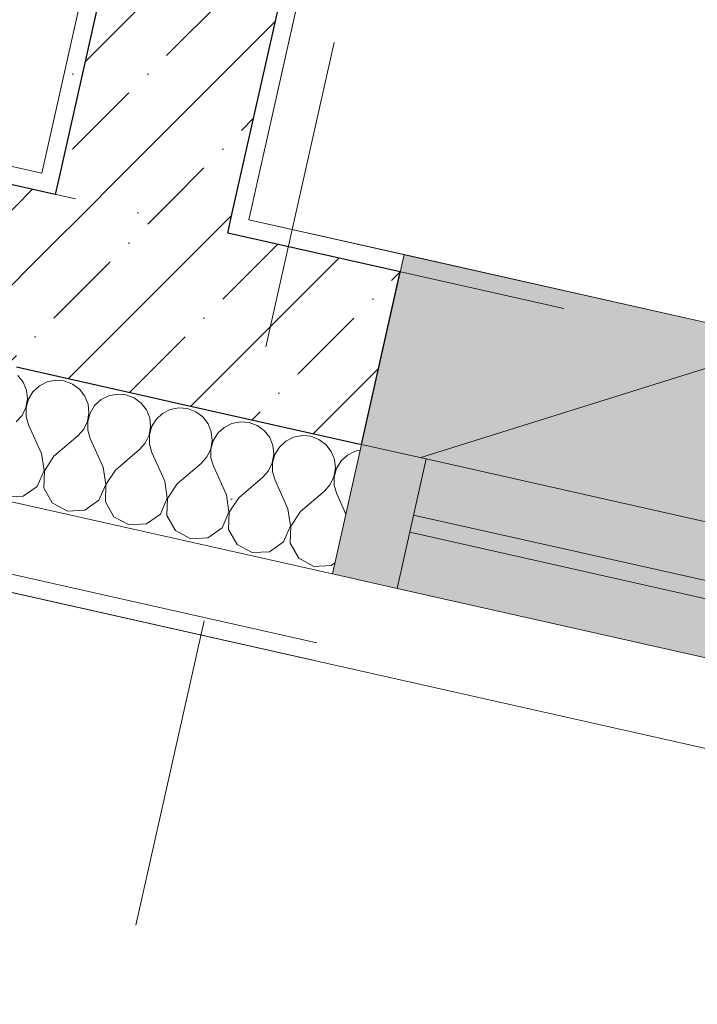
# Model space of a CAD drawing. Header units: millimetres. Extents: x -7145539 to 8272368, y 6117771 to 6337028.
# Tile 14 of 213: x -6858512 to -6857746, y 6132016 to 6133130. Entities that reach past the tile are written whole.
import ezdxf
from ezdxf.enums import TextEntityAlignment as Align

# ---------------------------------------------------------------- set-up
doc = ezdxf.new("R2010")
doc.units = ezdxf.units.MM
doc.header["$MEASUREMENT"] = 0
doc.linetypes.add('Штрихпунктирная', pattern=[670.277762, 352.777767, -176.388884, 0, -141.111112])
for name, color, linetype, lineweight in [('0_Ном._пера__120', 7, 'Continuous', 0), ('АР-Стены_внешние_.АР_Ном._пера__1', 7, 'Continuous', 30), ('АР-Стены_внешние_.АР_Ном._пера__120', 7, 'Continuous', 0), ('АР-Стены_внутренние_пилоны.АР_Ном._пера__1', 7, 'Continuous', 15), ('АР-Чертеж-Оси_Осевые размеры.АР_Ном._пера__120', 7, 'Continuous', 0), ('АР-Чертеж-Размеры.АР_Ном._пера__1', 7, 'Continuous', 0), ('Окна Archicad_Ном._пера__120', 7, 'Continuous', 0)]:
    doc.layers.add(name, color=color, linetype=linetype, lineweight=lineweight)
for name, color, linetype in [('S - квартира_помещение.АР', 7, 'Continuous'), ('АР-Стены_внешние_.АР', 7, 'Continuous'), ('АР-Стены_внутренние_пилоны.АР', 7, 'Continuous'), ('АР-Чертеж-Оси_Осевые размеры.АР', 7, 'Continuous'), ('АР-Чертеж-Размеры.АР', 7, 'Continuous'), ('Окна Archicad', 7, 'Continuous')]:
    doc.layers.add(name, color=color, linetype=linetype)
doc.styles.add('РЎР“Р•РќР•Р\xa0Р\x98Р\xa0_РЎРўР\x98Р›Р¬_2', font='GOTHIC.TTF')
doc.styles.add('РЎР“Р•РќР•Р\xa0Р\x98Р\xa0_РЎРўР\x98Р›Р¬_4', font='isocpeur.ttf')
doc.styles.add('РЎР“Р•РќР•Р\xa0Р\x98Р\xa0_РЎРўР\x98Р›Р¬_6', font='GOST_Common.ttf')
doc.dimstyles.new('СГЕНЕРИР_СТИЛЬ__5', dxfattribs={"dimtxt": 150, "dimasz": 237.5, "dimexe": 0.18, "dimexo": 0.0625, "dimgap": 0, "dimtad": 1, "dimdec": 0, "dimzin": 0, "dimdsep": 46, "dimtxsty": 'РЎР“Р•РќР•Р\xa0Р\x98Р\xa0_РЎРўР\x98Р›Р¬_6', "dimblk": 'ARROWHEAD_6', "dimblk1": 'ARROWHEAD_6', "dimblk2": 'ARROWHEAD_6', "dimcen": 0.09, "dimse1": 1, "dimse2": 1, "dimclrd": 7, "dimclre": 7, "dimclrt": 7, "dimazin": 0, "dimtfac": 1, "dimtdec": 4, "dimtmove": 0, "dimatfit": 3, "dimfxl": 1, "dimtolj": 1, "dimtzin": 0, "dimarcsym": 0})
doc.dimstyles.new('СГЕНЕРИР_СТИЛЬ__8', dxfattribs={"dimtxt": 150, "dimasz": 237.5, "dimexe": 0.18, "dimexo": 0.0625, "dimgap": 0, "dimtad": 1, "dimdec": 0, "dimzin": 0, "dimdsep": 46, "dimtxsty": 'РЎР“Р•РќР•Р\xa0Р\x98Р\xa0_РЎРўР\x98Р›Р¬_6', "dimblk": 'ARROWHEAD_6', "dimblk1": 'ARROWHEAD_6', "dimblk2": 'ARROWHEAD_6', "dimcen": 0.09, "dimse1": 1, "dimse2": 1, "dimclrd": 7, "dimclre": 7, "dimclrt": 7, "dimazin": 0, "dimtfac": 1, "dimtdec": 4, "dimtmove": 2, "dimatfit": 3, "dimfxl": 1, "dimtolj": 1, "dimtzin": 0, "dimarcsym": 0})
pattern_1 = [(45, (-6256761.35, 6562677.8), (-84.852814, 84.852814), []), (45, (-6256803.77, 6562720.22), (-84.852814, 84.852814), [90, -30, 0, -30])]
pattern_2 = [(45, (-6256761.35, 6563027.8), (-111.369318, 111.369318), [0, -105, 0, -157.5]), (110, (-6256411.35, 6563027.8), (148.001588, 53.868173), [0, -77, 0, -133])]

# ---------------------------------------------------------------- blocks, each defined once
blk = doc.blocks.new('Горизонтальное Многостворчатое Окно 23[28]_1', base_point=(-6256761.3, 6562677.8))
at = {"layer": 'Окна Archicad', "linetype": 'Continuous', "lineweight": 0, "true_color": 0xffffff}
for points in [[(-6858125.8, 6132649.3), (-6855384, 6132033.5), (-6855335.8, 6132248.2), (-6858077.6, 6132864)], [(-6858125.8, 6132649.3), (-6858158.7, 6132503), (-6858085.5, 6132486.6), (-6858052.6, 6132632.9)], [(-6858052.6, 6132632.9), (-6858085.5, 6132486.6), (-6857277.3, 6132305), (-6857244.4, 6132451.4)]]:
    blk.add_hatch(color=7, dxfattribs=at).paths.add_polyline_path(points)
at = {"layer": 'Окна Archicad_Ном._пера__120', "color": 7, "linetype": 'Continuous', "lineweight": 0}
for p, q in [((-6858125.8, 6132649.3), (-6858077.6, 6132864)), ((-6858077.6, 6132864), (-6855335.8, 6132248.2)), ((-6858158.7, 6132503), (-6858125.8, 6132649.3)), ((-6858125.8, 6132649.3), (-6858052.6, 6132632.9)), ((-6858052.6, 6132632.9), (-6858085.5, 6132486.6)), ((-6858052.6, 6132632.9), (-6857244.4, 6132451.4)), ((-6858066.9, 6132569.5), (-6857258.6, 6132388)), ((-6857263, 6132368.4), (-6858071.3, 6132550)), ((-6858085.5, 6132486.6), (-6858158.7, 6132503)), ((-6858085.5, 6132486.6), (-6857277.3, 6132305))]:
    blk.add_line(p, q, dxfattribs=at)
blk = doc.blocks.new('Стена_221_1', base_point=(-6854754.7, 6132097.2))
at = {"layer": 'Окна Archicad', "color": 7, "linetype": 'Continuous', "lineweight": 0}
blk.add_blockref('Горизонтальное Многостворчатое Окно 23[28]_1', (-6256761.3, 6562677.8), dxfattribs=at)
blk = doc.blocks.new('Стандартный Маркер Сетки[185]_1', base_point=(-6854705.9, 6148469.5))
at = {"layer": 'АР-Чертеж-Оси_Осевые размеры.АР_Ном._пера__120', "color": 7, "linetype": 'Штрихпунктирная', "lineweight": 0}
blk.add_line((-6854925, 6147493.8), (-6859487.5, 6127179.4), dxfattribs=at)
at = {"layer": 'АР-Чертеж-Оси_Осевые размеры.АР_Ном._пера__120', "color": 7, "lineweight": 0, "style": 'РЎР“Р•РќР•Р\xa0Р\x98Р\xa0_РЎРўР\x98Р›Р¬_4'}
blk.add_attdef('AC_MarkerText_1', text='', height=350, rotation=347.3417, dxfattribs=at).set_placement((-6859777.9, 6125886.6), align=Align.TOP_CENTER)
blk = doc.blocks.new('Стандартный Маркер Сетки[198]_1', base_point=(-6854705.9, 6148469.5))
at = {"layer": 'АР-Чертеж-Оси_Осевые размеры.АР_Ном._пера__120', "color": 7, "linetype": 'Штрихпунктирная', "lineweight": 0}
blk.add_line((-6854925, 6147493.8), (-6859487.5, 6127179.4), dxfattribs=at)
at = {"layer": 'АР-Чертеж-Оси_Осевые размеры.АР_Ном._пера__120', "color": 7, "lineweight": 0, "style": 'РЎР“Р•РќР•Р\xa0Р\x98Р\xa0_РЎРўР\x98Р›Р¬_4'}
blk.add_attdef('AC_MarkerText_1', text='', height=350, rotation=347.3417, dxfattribs=at).set_placement((-6859777.9, 6125886.6), align=Align.TOP_CENTER)
blk = doc.blocks.new('*D1170', base_point=(-6256761.3, 6562677.8))
at = {"layer": 'АР-Чертеж-Размеры.АР_Ном._пера__1', "color": 7, "linetype": 'Continuous', "lineweight": 0, "transparency": 16777216}
for p, q in [((-6858068.8, 6138955.2), (-6858027.7, 6139138.2)), ((-6857974.2, 6138805.9), (-6858163.4, 6139104.6)), ((-6857840.1, 6138903.8), (-6858297.5, 6139006.6)), ((-6859371.7, 6133154.6), (-6858068.8, 6138955.2)), ((-6859466.3, 6133304), (-6859277.2, 6133005.3)), ((-6859143.1, 6133103.3), (-6859600.4, 6133206)), ((-6859412.8, 6132971.7), (-6859371.7, 6133154.6))]:
    blk.add_line(p, q, dxfattribs=at)
at = {"layer": 'АР-Чертеж-Размеры.АР_Ном._пера__1', "color": 7, "lineweight": 0, "transparency": 16777216, "insert": (-6858737.9, 6136113.1), "char_height": 150, "attachment_point": 7, "rotation": 77.3404, "style": 'РЎР“Р•РќР•Р\xa0Р\x98Р\xa0_РЎРўР\x98Р›Р¬_6'}
blk.add_mtext('\\A1;{\\pql;\\fGOST Common|b0|i0|c204|p0;\\W1.000000;5\xa0945}', dxfattribs=at)
blk = doc.blocks.new('ARROWHEAD_6')
at = {"color": 0, "linetype": 'Continuous', "lineweight": 0}
for p, q in [((-0.5, -0.5), (0.5, 0.5)), ((0, 0), (-1, 0))]:
    blk.add_line(p, q, dxfattribs=at)
blk = doc.blocks.new('*D1251', base_point=(-6256761.3, 6562677.8))
at = {"layer": 'АР-Чертеж-Размеры.АР_Ном._пера__1', "color": 7, "linetype": 'Continuous', "lineweight": 0, "transparency": 16777216}
for p, q in [((-6858242.4, 6134917.7), (-6858283.5, 6134734.8)), ((-6858188.9, 6134585.4), (-6858378, 6134884.2)), ((-6858512.1, 6134786.2), (-6858054.8, 6134683.4)), ((-6858283.5, 6134734.8), (-6858677.9, 6132978.3)), ((-6858772.5, 6133127.7), (-6858583.4, 6132829)), ((-6858906.6, 6133029.7), (-6858449.3, 6132927)), ((-6858677.9, 6132978.3), (-6858719, 6132795.4))]:
    blk.add_line(p, q, dxfattribs=at)
at = {"layer": 'АР-Чертеж-Размеры.АР_Ном._пера__1', "color": 7, "lineweight": 0, "transparency": 16777216, "insert": (-6858558.9, 6133645.3), "char_height": 150, "attachment_point": 7, "rotation": 77.3417, "style": 'РЎР“Р•РќР•Р\xa0Р\x98Р\xa0_РЎРўР\x98Р›Р¬_6'}
blk.add_mtext('\\A1;{\\pql;\\fGOST Common|b0|i0|c204|p0;\\W1.000000;1\xa0800}', dxfattribs=at)
blk = doc.blocks.new('*D1279', base_point=(-6256761.3, 6562677.8))
at = {"layer": 'АР-Чертеж-Размеры.АР_Ном._пера__1', "color": 7, "linetype": 'Continuous', "lineweight": 0, "transparency": 16777216}
for p, q in [((-6857933.6, 6134326.6), (-6857830.9, 6134784)), ((-6857732.9, 6134649.8), (-6858031.6, 6134460.7)), ((-6858065.2, 6134596.4), (-6857882.2, 6134555.3)), ((-6857882.2, 6134555.3), (-6854496.5, 6133794.9)), ((-6854547.8, 6133566.2), (-6854445.1, 6134023.6)), ((-6854645.8, 6133700.3), (-6854347.1, 6133889.5)), ((-6854496.5, 6133794.9), (-6854313.5, 6133753.8))]:
    blk.add_line(p, q, dxfattribs=at)
at = {"layer": 'АР-Чертеж-Размеры.АР_Ном._пера__1', "color": 7, "lineweight": 0, "transparency": 16777216, "insert": (-6856200.4, 6134219.7), "char_height": 150, "attachment_point": 7, "rotation": 347.3424, "style": 'РЎР“Р•РќР•Р\xa0Р\x98Р\xa0_РЎРўР\x98Р›Р¬_6'}
blk.add_mtext('\\A1;{\\pql;\\fGOST Common|b0|i0|c204|p0;\\W1.000000;3\xa0470}', dxfattribs=at)
blk = doc.blocks.new('*D1280', base_point=(-6256761.3, 6562677.8))
at = {"layer": 'АР-Чертеж-Размеры.АР_Ном._пера__1', "color": 7, "linetype": 'Continuous', "lineweight": 0, "transparency": 16777216}
for p, q in [((-6855637.6, 6137233), (-6855678.6, 6137050)), ((-6855584.1, 6136900.7), (-6855773.2, 6137199.4)), ((-6855907.3, 6137101.4), (-6855450, 6136998.7)), ((-6855678.6, 6137050), (-6856688.9, 6132552.1)), ((-6856783.4, 6132701.4), (-6856594.3, 6132402.7)), ((-6856917.5, 6132603.5), (-6856460.2, 6132500.7)), ((-6856688.9, 6132552.1), (-6856729.9, 6132369.2))]:
    blk.add_line(p, q, dxfattribs=at)
at = {"layer": 'АР-Чертеж-Размеры.АР_Ном._пера__1', "color": 7, "lineweight": 0, "transparency": 16777216, "insert": (-6856263.6, 6134582.4), "char_height": 150, "attachment_point": 7, "rotation": 77.3417, "style": 'РЎР“Р•РќР•Р\xa0Р\x98Р\xa0_РЎРўР\x98Р›Р¬_6'}
blk.add_mtext('\\A1;{\\pql;\\fGOST Common|b0|i0|c204|p0;\\W1.000000;4\xa0610}', dxfattribs=at)
blk = doc.blocks.new('Стена_364_1', base_point=(-6858374.7, 6132910.2))
at = {"layer": 'АР-Стены_внутренние_пилоны.АР', "linetype": 'Continuous', "lineweight": 0, "true_color": 0x000000}
h = blk.add_hatch(dxfattribs=at)
h.set_pattern_fill('ШТУКАТУРКА__ГИПС_01_0001', color=18, style=0, pattern_type=2)
h.set_pattern_definition(pattern_2)
h.paths.add_polyline_path([(-6858097.3, 6134693), (-6858487.4, 6132956), (-6858467.9, 6132951.6), (-6858077.8, 6134688.6)])
h = blk.add_hatch(dxfattribs=at)
h.set_pattern_fill('ЖЕЛЕЗОБЕТОН__PROJECT__0001', color=18, style=0, pattern_type=2)
h.set_pattern_definition(pattern_1)
h.paths.add_polyline_path([(-6858077.8, 6134688.6), (-6858467.9, 6132951.6), (-6858272.7, 6132907.8), (-6857882.6, 6134644.8)])
h = blk.add_hatch(dxfattribs=at)
h.set_pattern_fill('ШТУКАТУРКА__ГИПС_01_0001', color=18, style=0, pattern_type=2)
h.set_pattern_definition(pattern_2)
h.paths.add_polyline_path([(-6858253.2, 6132903.4), (-6857863.1, 6134640.4), (-6857882.6, 6134644.8), (-6858272.7, 6132907.8)])
h = blk.add_hatch(dxfattribs=at)
h.set_pattern_fill('ЖЕЛЕЗОБЕТОН__PROJECT__0001', color=18, style=0, pattern_type=2)
h.set_pattern_definition(pattern_1)
h.paths.add_polyline_path([(-6858272.7, 6132907.8), (-6858467.9, 6132951.6), (-6858472.2, 6132932.1), (-6858277.1, 6132888.3)])
at = {"layer": 'АР-Стены_внешние_.АР_Ном._пера__1', "color": 7, "linetype": 'Continuous', "lineweight": 30}
for p, q in [((-6858467.9, 6132951.6), (-6858472.2, 6132932.1)), ((-6858277.1, 6132888.3), (-6858272.7, 6132907.8))]:
    blk.add_line(p, q, dxfattribs=at)
at = {"layer": 'АР-Стены_внутренние_пилоны.АР_Ном._пера__1', "color": 7, "linetype": 'Continuous', "lineweight": 30}
for p, q in [((-6858077.8, 6134688.6), (-6858467.9, 6132951.6)), ((-6858272.7, 6132907.8), (-6857882.6, 6134644.8))]:
    blk.add_line(p, q, dxfattribs=at)
at = {"layer": 'АР-Стены_внутренние_пилоны.АР_Ном._пера__1', "color": 7, "linetype": 'Continuous', "lineweight": 0, "flags": 128}
for points in [[(-6858097.3, 6134693), (-6858487.4, 6132956)], [(-6858253.2, 6132903.4), (-6857863.1, 6134640.4)]]:
    blk.add_lwpolyline(points, dxfattribs=at)
blk = doc.blocks.new('*X1341', base_point=(-6256761.3, 6562677.8))
at = {"layer": 'АР-Стены_внешние_.АР_Ном._пера__1', "color": 7, "linetype": 'Continuous', "lineweight": 0}
for p, q in [((-6858508.5, 6132719.7), (-6858514.5, 6132727.5)), ((-6858471.8, 6132722), (-6858481.5, 6132720.1)), ((-6858462, 6132721.2), (-6858471.8, 6132722)), ((-6858504.8, 6132710.6), (-6858508.5, 6132719.7)), ((-6858503.8, 6132700.8), (-6858504.8, 6132710.6)), ((-6858490.2, 6132715.6), (-6858497.5, 6132708.9)), ((-6858481.5, 6132720.1), (-6858490.2, 6132715.6)), ((-6858452.7, 6132717.7), (-6858462, 6132721.2)), ((-6858444.8, 6132711.9), (-6858452.7, 6132717.7)), ((-6858438.8, 6132704.1), (-6858444.8, 6132711.9)), ((-6858505.5, 6132691.1), (-6858503.8, 6132700.8)), ((-6858502.6, 6132700.5), (-6858505.2, 6132691)), ((-6858497.5, 6132708.9), (-6858502.6, 6132700.5)), ((-6858435.1, 6132694.9), (-6858438.8, 6132704.1)), ((-6858420.5, 6132700), (-6858427.8, 6132693.3)), ((-6858411.8, 6132704.4), (-6858420.5, 6132700)), ((-6858402.1, 6132706.3), (-6858411.8, 6132704.4)), ((-6858392.3, 6132705.5), (-6858402.1, 6132706.3)), ((-6858383.1, 6132702.1), (-6858392.3, 6132705.5)), ((-6858375.1, 6132696.2), (-6858383.1, 6132702.1)), ((-6858509.8, 6132682.2), (-6858505.5, 6132691.1)), ((-6858505.2, 6132691), (-6858505.1, 6132681.1)), ((-6858434.1, 6132685.1), (-6858435.1, 6132694.9)), ((-6858427.8, 6132693.3), (-6858432.9, 6132684.8)), ((-6858369.1, 6132688.4), (-6858375.1, 6132696.2)), ((-6858365.4, 6132679.3), (-6858369.1, 6132688.4)), ((-6858342.1, 6132688.8), (-6858350.9, 6132684.3)), ((-6858332.4, 6132690.7), (-6858342.1, 6132688.8)), ((-6858322.6, 6132689.9), (-6858332.4, 6132690.7)), ((-6858313.4, 6132686.4), (-6858322.6, 6132689.9)), ((-6858516.3, 6132674.8), (-6858509.8, 6132682.2)), ((-6858505.1, 6132681.1), (-6858502.4, 6132671.7)), ((-6858435.8, 6132675.4), (-6858434.1, 6132685.1)), ((-6858432.9, 6132684.8), (-6858435.5, 6132675.3)), ((-6858364.4, 6132669.5), (-6858365.4, 6132679.3)), ((-6858358.1, 6132677.6), (-6858363.2, 6132669.2)), ((-6858350.9, 6132684.3), (-6858358.1, 6132677.6)), ((-6858305.4, 6132680.6), (-6858313.4, 6132686.4)), ((-6858299.4, 6132672.8), (-6858305.4, 6132680.6)), ((-6858487.7, 6132639.1), (-6858502.4, 6132671.7)), ((-6858446.6, 6132659.2), (-6858440.1, 6132666.5)), ((-6858440.1, 6132666.5), (-6858435.8, 6132675.4)), ((-6858435.5, 6132675.3), (-6858435.4, 6132665.5)), ((-6858366.1, 6132659.8), (-6858364.4, 6132669.5)), ((-6858363.2, 6132669.2), (-6858365.8, 6132659.7)), ((-6858295.7, 6132663.6), (-6858299.4, 6132672.8)), ((-6858281.2, 6132668.7), (-6858288.4, 6132662)), ((-6858272.4, 6132673.1), (-6858281.2, 6132668.7)), ((-6858262.7, 6132675), (-6858272.4, 6132673.1)), ((-6858252.9, 6132674.2), (-6858262.7, 6132675)), ((-6858243.7, 6132670.8), (-6858252.9, 6132674.2)), ((-6858235.7, 6132664.9), (-6858243.7, 6132670.8)), ((-6858473.8, 6132636), (-6858446.6, 6132659.2)), ((-6858435.4, 6132665.5), (-6858432.7, 6132656)), ((-6858418, 6132623.5), (-6858432.7, 6132656)), ((-6858370.4, 6132650.9), (-6858366.1, 6132659.8)), ((-6858365.8, 6132659.7), (-6858365.7, 6132649.8)), ((-6858294.7, 6132653.8), (-6858295.7, 6132663.6)), ((-6858288.4, 6132662), (-6858293.5, 6132653.5)), ((-6858229.7, 6132657.1), (-6858235.7, 6132664.9)), ((-6858226.1, 6132648), (-6858229.7, 6132657.1)), ((-6858202.7, 6132657.5), (-6858211.5, 6132653)), ((-6858193, 6132659.4), (-6858202.7, 6132657.5)), ((-6858183.2, 6132658.6), (-6858193, 6132659.4)), ((-6858174, 6132655.1), (-6858183.2, 6132658.6)), ((-6858166, 6132649.3), (-6858174, 6132655.1)), ((-6858404.1, 6132620.3), (-6858376.9, 6132643.5)), ((-6858376.9, 6132643.5), (-6858370.4, 6132650.9)), ((-6858365.7, 6132649.8), (-6858363, 6132640.4)), ((-6858300.7, 6132635.2), (-6858296.4, 6132644.1)), ((-6858296.4, 6132644.1), (-6858294.7, 6132653.8)), ((-6858293.5, 6132653.5), (-6858296.1, 6132644)), ((-6858296.1, 6132644), (-6858296.1, 6132634.2)), ((-6858225, 6132638.2), (-6858226.1, 6132648)), ((-6858218.7, 6132646.3), (-6858223.8, 6132637.9)), ((-6858211.5, 6132653), (-6858218.7, 6132646.3)), ((-6858160, 6132641.5), (-6858166, 6132649.3)), ((-6858484.9, 6132619.8), (-6858487.7, 6132639.1)), ((-6858473.8, 6132636), (-6858484.6, 6132619.7)), ((-6858348.3, 6132607.8), (-6858363, 6132640.4)), ((-6858307.2, 6132627.9), (-6858300.7, 6132635.2)), ((-6858296.1, 6132634.2), (-6858293.3, 6132624.7)), ((-6858226.7, 6132628.5), (-6858225, 6132638.2)), ((-6858223.8, 6132637.9), (-6858226.4, 6132628.4)), ((-6858156.4, 6132632.3), (-6858160, 6132641.5)), ((-6858155.3, 6132622.5), (-6858156.4, 6132632.3)), ((-6858141.8, 6132637.4), (-6858149, 6132630.7)), ((-6858133, 6132641.8), (-6858141.8, 6132637.4)), ((-6858127.2, 6132643), (-6858133, 6132641.8)), ((-6858415.2, 6132604.2), (-6858418, 6132623.5)), ((-6858334.4, 6132604.7), (-6858307.2, 6132627.9)), ((-6858278.6, 6132592.2), (-6858293.3, 6132624.7)), ((-6858231, 6132619.6), (-6858226.7, 6132628.5)), ((-6858226.4, 6132628.4), (-6858226.4, 6132618.5)), ((-6858157, 6132612.8), (-6858155.3, 6132622.5)), ((-6858154.1, 6132622.2), (-6858156.7, 6132612.7)), ((-6858149, 6132630.7), (-6858154.1, 6132622.2)), ((-6858492.6, 6132601.9), (-6858484.9, 6132619.8)), ((-6858484.6, 6132619.7), (-6858485.3, 6132600.2)), ((-6858404.1, 6132620.3), (-6858414.9, 6132604.1)), ((-6858264.7, 6132589), (-6858237.5, 6132612.2)), ((-6858237.5, 6132612.2), (-6858231, 6132619.6)), ((-6858226.4, 6132618.5), (-6858223.6, 6132609.1)), ((-6858161.3, 6132603.9), (-6858157, 6132612.8)), ((-6858156.7, 6132612.7), (-6858156.7, 6132602.9)), ((-6858508.6, 6132590.7), (-6858492.6, 6132601.9)), ((-6858485.3, 6132600.2), (-6858475.6, 6132583.3)), ((-6858422.9, 6132586.2), (-6858415.2, 6132604.2)), ((-6858414.9, 6132604.1), (-6858415.6, 6132584.6)), ((-6858345.5, 6132588.5), (-6858348.3, 6132607.8)), ((-6858334.4, 6132604.7), (-6858345.2, 6132588.4)), ((-6858209, 6132576.5), (-6858223.6, 6132609.1)), ((-6858167.8, 6132596.6), (-6858161.3, 6132603.9)), ((-6858156.7, 6132602.9), (-6858153.9, 6132593.4)), ((-6858528.1, 6132589.6), (-6858508.6, 6132590.7)), ((-6858353.2, 6132570.6), (-6858345.5, 6132588.5)), ((-6858345.2, 6132588.4), (-6858345.9, 6132568.9)), ((-6858275.8, 6132572.8), (-6858278.6, 6132592.2)), ((-6858264.7, 6132589), (-6858275.5, 6132572.8)), ((-6858195, 6132573.4), (-6858167.8, 6132596.6)), ((-6858143.5, 6132570.4), (-6858153.9, 6132593.4)), ((-6858475.6, 6132583.3), (-6858458.4, 6132574)), ((-6858438.9, 6132575.1), (-6858422.9, 6132586.2)), ((-6858415.6, 6132584.6), (-6858405.9, 6132567.6)), ((-6858458.4, 6132574), (-6858438.9, 6132575.1)), ((-6858405.9, 6132567.6), (-6858388.7, 6132558.3)), ((-6858369.2, 6132559.4), (-6858353.2, 6132570.6)), ((-6858345.9, 6132568.9), (-6858336.2, 6132552)), ((-6858283.5, 6132554.9), (-6858275.8, 6132572.8)), ((-6858275.5, 6132572.8), (-6858276.2, 6132553.3)), ((-6858206.1, 6132557.2), (-6858209, 6132576.5)), ((-6858195, 6132573.4), (-6858205.8, 6132557.1)), ((-6858388.7, 6132558.3), (-6858369.2, 6132559.4)), ((-6858299.6, 6132543.8), (-6858283.5, 6132554.9)), ((-6858213.9, 6132539.3), (-6858206.1, 6132557.2)), ((-6858205.8, 6132557.1), (-6858206.5, 6132537.6)), ((-6858336.2, 6132552), (-6858319, 6132542.7)), ((-6858319, 6132542.7), (-6858299.6, 6132543.8)), ((-6858276.2, 6132553.3), (-6858266.5, 6132536.3)), ((-6858266.5, 6132536.3), (-6858249.4, 6132527)), ((-6858229.9, 6132528.1), (-6858213.9, 6132539.3)), ((-6858206.5, 6132537.6), (-6858196.8, 6132520.7)), ((-6858249.4, 6132527), (-6858229.9, 6132528.1)), ((-6858196.8, 6132520.7), (-6858179.7, 6132511.4)), ((-6858179.7, 6132511.4), (-6858160.2, 6132512.5)), ((-6858160.2, 6132512.5), (-6858155.9, 6132515.4))]:
    blk.add_line(p, q, dxfattribs=at)
blk = doc.blocks.new('Стена_366_1', base_point=(-6858082, 6132844.5))
at = {"layer": 'АР-Стены_внешние_.АР', "linetype": 'Continuous', "lineweight": 0, "true_color": 0x000000}
h = blk.add_hatch(dxfattribs=at)
h.set_pattern_fill('ШТУКАТУРКА__ГИПС_01_0001', color=18, style=0, pattern_type=2)
h.set_pattern_definition(pattern_2)
h.paths.add_polyline_path([(-6858487.4, 6132956), (-6859248.4, 6133126.9), (-6859252.8, 6133107.4), (-6858491.8, 6132936.5)])
h = blk.add_hatch(dxfattribs=at)
h.set_pattern_fill('ЖЕЛЕЗОБЕТОН__PROJECT__0001', color=18, style=0, pattern_type=2)
h.set_pattern_definition(pattern_1)
h.paths.add_polyline_path([(-6858472.2, 6132932.1), (-6859252.8, 6133107.4), (-6859296.6, 6132912.3), (-6858516.1, 6132737)])
h = blk.add_hatch(dxfattribs=at)
h.set_pattern_fill('ШТУКАТУРКА__ГИПС_01_0001', color=18, style=0, pattern_type=2)
h.set_pattern_definition(pattern_2)
h.paths.add_polyline_path([(-6858467.9, 6132951.6), (-6858487.4, 6132956), (-6858491.8, 6132936.5), (-6858472.2, 6132932.1)])
h = blk.add_hatch(dxfattribs=at)
h.set_pattern_fill('ЖЕЛЕЗОБЕТОН__PROJECT__0001', color=18, style=0, pattern_type=2)
h.set_pattern_definition(pattern_1)
h.paths.add_polyline_path([(-6858277.1, 6132888.3), (-6858472.2, 6132932.1), (-6858516.1, 6132737), (-6858320.9, 6132693.2)])
h = blk.add_hatch(dxfattribs=at)
h.set_pattern_fill('ШТУКАТУРКА__ГИПС_01_0001', color=18, style=0, pattern_type=2)
h.set_pattern_definition(pattern_2)
h.paths.add_polyline_path([(-6858253.2, 6132903.4), (-6858272.7, 6132907.8), (-6858277.1, 6132888.3), (-6858257.6, 6132883.9)])
h = blk.add_hatch(dxfattribs=at)
h.set_pattern_fill('ШТУКАТУРКА__ГИПС_01_0001', color=18, style=0, pattern_type=2)
h.set_pattern_definition(pattern_2)
h.paths.add_polyline_path([(-6858257.6, 6132883.9), (-6858082, 6132844.5), (-6858077.6, 6132864), (-6858253.2, 6132903.4)])
h = blk.add_hatch(dxfattribs=at)
h.set_pattern_fill('ЖЕЛЕЗОБЕТОН__PROJECT__0001', color=18, style=0, pattern_type=2)
h.set_pattern_definition(pattern_1)
h.paths.add_polyline_path([(-6858320.9, 6132693.2), (-6858125.8, 6132649.3), (-6858082, 6132844.5), (-6858277.1, 6132888.3)])
at = {"layer": 'АР-Стены_внешние_.АР_Ном._пера__1', "color": 7, "linetype": 'Continuous', "lineweight": 30}
for p, q in [((-6858472.2, 6132932.1), (-6859252.8, 6133107.4)), ((-6858467.9, 6132951.6), (-6858472.2, 6132932.1)), ((-6858277.1, 6132888.3), (-6858272.7, 6132907.8)), ((-6858082, 6132844.5), (-6858277.1, 6132888.3)), ((-6858516.1, 6132737), (-6858320.9, 6132693.2)), ((-6858320.9, 6132693.2), (-6858125.8, 6132649.3))]:
    blk.add_line(p, q, dxfattribs=at)
at = {"layer": 'АР-Стены_внешние_.АР_Ном._пера__1', "color": 7, "linetype": 'Continuous', "lineweight": 0}
for p, q in [((-6859329.5, 6132765.9), (-6858158.7, 6132503)), ((-6859347, 6132687.9), (-6858176.2, 6132424.9))]:
    blk.add_line(p, q, dxfattribs=at)
at = {"layer": 'АР-Стены_внешние_.АР_Ном._пера__1', "color": 7, "linetype": 'Continuous', "lineweight": 0, "flags": 128}
for points in [[(-6858487.4, 6132956), (-6859248.4, 6133126.9)], [(-6858077.6, 6132864), (-6858253.2, 6132903.4)], [(-6859351.4, 6132668.4), (-6858180.6, 6132405.4)]]:
    blk.add_lwpolyline(points, dxfattribs=at)
at = {"layer": 'АР-Стены_внешние_.АР_Ном._пера__1', "color": 7, "linetype": 'Continuous', "lineweight": 30, "flags": 128}
blk.add_lwpolyline([(-6858125.8, 6132649.3), (-6858082, 6132844.5)], dxfattribs=at)
at = {"layer": 'АР-Стены_внешние_.АР', "color": 7, "lineweight": 0}
blk.add_blockref('*X1341', (-6256761.3, 6562677.8), dxfattribs=at)
blk = doc.blocks.new('Стандартный Маркер Сетки[217]_1', base_point=(-6907618.9, 6143970.3))
at = {"layer": 'АР-Чертеж-Оси_Осевые размеры.АР_Ном._пера__120', "color": 7, "linetype": 'Штрихпунктирная', "lineweight": 0}
blk.add_line((-6906643.2, 6143751.1), (-6827702, 6126021.4), dxfattribs=at)
at = {"layer": 'АР-Чертеж-Оси_Осевые размеры.АР_Ном._пера__120', "color": 7, "lineweight": 0, "style": 'РЎР“Р•РќР•Р\xa0Р\x98Р\xa0_РЎРўР\x98Р›Р¬_2'}
for tag, p in [('AC_MarkerText_1_0', (-6908036.8, 6144260.9)), ('AC_MarkerText_1_1', (-6826168.5, 6125873.7))]:
    blk.add_attdef(tag, text='', height=350, rotation=347.3417, dxfattribs=at).set_placement(p, align=Align.TOP_CENTER)
blk = doc.blocks.new('Стандартный Маркер Сетки[222]_1', base_point=(-6907618.9, 6143970.3))
at = {"layer": 'АР-Чертеж-Оси_Осевые размеры.АР_Ном._пера__120', "color": 7, "linetype": 'Штрихпунктирная', "lineweight": 0}
blk.add_line((-6906643.2, 6143751.1), (-6827702, 6126021.4), dxfattribs=at)
at = {"layer": 'АР-Чертеж-Оси_Осевые размеры.АР_Ном._пера__120', "color": 7, "lineweight": 0, "style": 'РЎР“Р•РќР•Р\xa0Р\x98Р\xa0_РЎРўР\x98Р›Р¬_2'}
for tag, p in [('AC_MarkerText_1_0', (-6908036.8, 6144260.9)), ('AC_MarkerText_1_1', (-6826168.5, 6125873.7))]:
    blk.add_attdef(tag, text='', height=350, rotation=347.3417, dxfattribs=at).set_placement(p, align=Align.TOP_CENTER)
blk = doc.blocks.new('Стандартный Маркер Сетки[226]_1', base_point=(-6907618.9, 6143970.3))
at = {"layer": 'АР-Чертеж-Оси_Осевые размеры.АР_Ном._пера__120', "color": 7, "linetype": 'Штрихпунктирная', "lineweight": 0}
blk.add_line((-6906643.2, 6143751.1), (-6827702, 6126021.4), dxfattribs=at)
at = {"layer": 'АР-Чертеж-Оси_Осевые размеры.АР_Ном._пера__120', "color": 7, "lineweight": 0, "style": 'РЎР“Р•РќР•Р\xa0Р\x98Р\xa0_РЎРўР\x98Р›Р¬_2'}
for tag, p in [('AC_MarkerText_1_0', (-6908036.8, 6144260.9)), ('AC_MarkerText_1_1', (-6826168.5, 6125873.7))]:
    blk.add_attdef(tag, text='', height=350, rotation=347.3417, dxfattribs=at).set_placement(p, align=Align.TOP_CENTER)
blk = doc.blocks.new('Стандартный Маркер Сетки[233]_1', base_point=(-6907618.9, 6143970.3))
at = {"layer": 'АР-Чертеж-Оси_Осевые размеры.АР_Ном._пера__120', "color": 7, "linetype": 'Штрихпунктирная', "lineweight": 0}
blk.add_line((-6906643.2, 6143751.1), (-6827702, 6126021.4), dxfattribs=at)
at = {"layer": 'АР-Чертеж-Оси_Осевые размеры.АР_Ном._пера__120', "color": 7, "lineweight": 0, "style": 'РЎР“Р•РќР•Р\xa0Р\x98Р\xa0_РЎРўР\x98Р›Р¬_2'}
for tag, p in [('AC_MarkerText_1_0', (-6908036.8, 6144260.9)), ('AC_MarkerText_1_1', (-6826168.5, 6125873.7))]:
    blk.add_attdef(tag, text='', height=350, rotation=347.3417, dxfattribs=at).set_placement(p, align=Align.TOP_CENTER)

msp = doc.modelspace()

# ---------------------------------------------------------------- linework, layer by layer
at = {"layer": '0_Ном._пера__120', "color": 7, "linetype": 'Continuous', "lineweight": 0}
msp.add_line((-6858058.9, 6132634.6), (-6857262.8, 6132883.2), dxfattribs=at)
at = {"layer": 'S - квартира_помещение.АР', "color": 254, "linetype": 'Continuous', "lineweight": 0, "true_color": 0xffe1c4, "flags": 128}
for points in [[(-6861960.8, 6133736.1), (-6858487.4, 6132956), (-6857184.6, 6138756.6), (-6860658, 6139536.7)], [(-6858253.2, 6132903.4), (-6854867.5, 6132143), (-6853857.3, 6136641), (-6857243, 6137401.4)]]:
    msp.add_lwpolyline(points, close=True, dxfattribs=at)
at = {"layer": 'АР-Стены_внешние_.АР_Ном._пера__120', "color": 7, "linetype": 'Continuous', "lineweight": 15}
msp.add_lwpolyline([(-6851524.3, 6146207.3), (-6854998.8, 6146987.6), (-6855119.2, 6146451.4), (-6858074.6, 6147115.1), (-6857228.8, 6150880.9), (-6866156.1, 6152885.9), (-6866615.1, 6150842.2), (-6869650, 6151523.8), (-6869470.3, 6152323.9), (-6873011.9, 6153119.4), (-6876728.5, 6136571.2), (-6854736.3, 6131631.8)], dxfattribs=at)

# ---------------------------------------------------------------- block references
at = {"layer": 'АР-Стены_внешние_.АР', "color": 7, "lineweight": 0}
for name, p in [('Стена_366_1', (-6858082, 6132844.5)), ('Стена_221_1', (-6854754.7, 6132097.2))]:
    msp.add_blockref(name, p, dxfattribs=at)
at = {"layer": 'АР-Стены_внутренние_пилоны.АР', "color": 7, "lineweight": 0}
msp.add_blockref('Стена_364_1', (-6858374.7, 6132910.2), dxfattribs=at)
at = {"layer": 'АР-Чертеж-Оси_Осевые размеры.АР', "color": 8, "linetype": 'Continuous', "lineweight": 15}
for name, p in [('Стандартный Маркер Сетки[185]_1', (-6854705.9, 6148469.5)), ('Стандартный Маркер Сетки[198]_1', (-6854705.9, 6148469.5)), ('Стандартный Маркер Сетки[217]_1', (-6907618.9, 6143970.3)), ('Стандартный Маркер Сетки[222]_1', (-6907618.9, 6143970.3)), ('Стандартный Маркер Сетки[226]_1', (-6907618.9, 6143970.3)), ('Стандартный Маркер Сетки[233]_1', (-6907618.9, 6143970.3))]:
    msp.add_blockref(name, p, dxfattribs=at)

# ---------------------------------------------------------------- dimensions: what is measured, and where the dimension line sits
at = {"layer": 'АР-Чертеж-Размеры.АР', "color": 7, "linetype": 'Continuous', "lineweight": 0}
for base, p1, p2, angle, dimstyle, picture, middle, turn in [((-6858068.8, 6138955.2), (-6860777.8, 6133470.4), (-6857784.7, 6138891.4), 77.3404, 'СГЕНЕРИР_СТИЛЬ__8', '*D1170', (-6858754.7, 6136380.6), 77.3404), ((-6856688.9, 6132552.1), (-6854964.7, 6136889.7), (-6860736.3, 6133461.1), 257.3417, 'СГЕНЕРИР_СТИЛЬ__5', '*D1280', (-6856280.4, 6134849.9), 77.3417), ((-6858677.9, 6132978.3), (-6858283.5, 6134734.8), (-6858472.2, 6132932.1), 257.3417, 'СГЕНЕРИР_СТИЛЬ__5', '*D1251', (-6858575.7, 6133912.8), 77.3417), ((-6854496.5, 6133794.9), (-6857882.2, 6134555.3), (-6854672.4, 6133011.5), 347.3424, 'СГЕНЕРИР_СТИЛЬ__8', '*D1279', (-6855932.9, 6134236.5), 347.3424)]:
    dim = msp.add_linear_dim(base=base, p1=p1, p2=p2, angle=angle, dimstyle=dimstyle, dxfattribs=at)
    dim.commit()
    dim.dimension.update_dxf_attribs({"geometry": picture, "text_midpoint": middle, "dimtype": 160, "text_rotation": turn})

doc.saveas('drawing.dxf')
